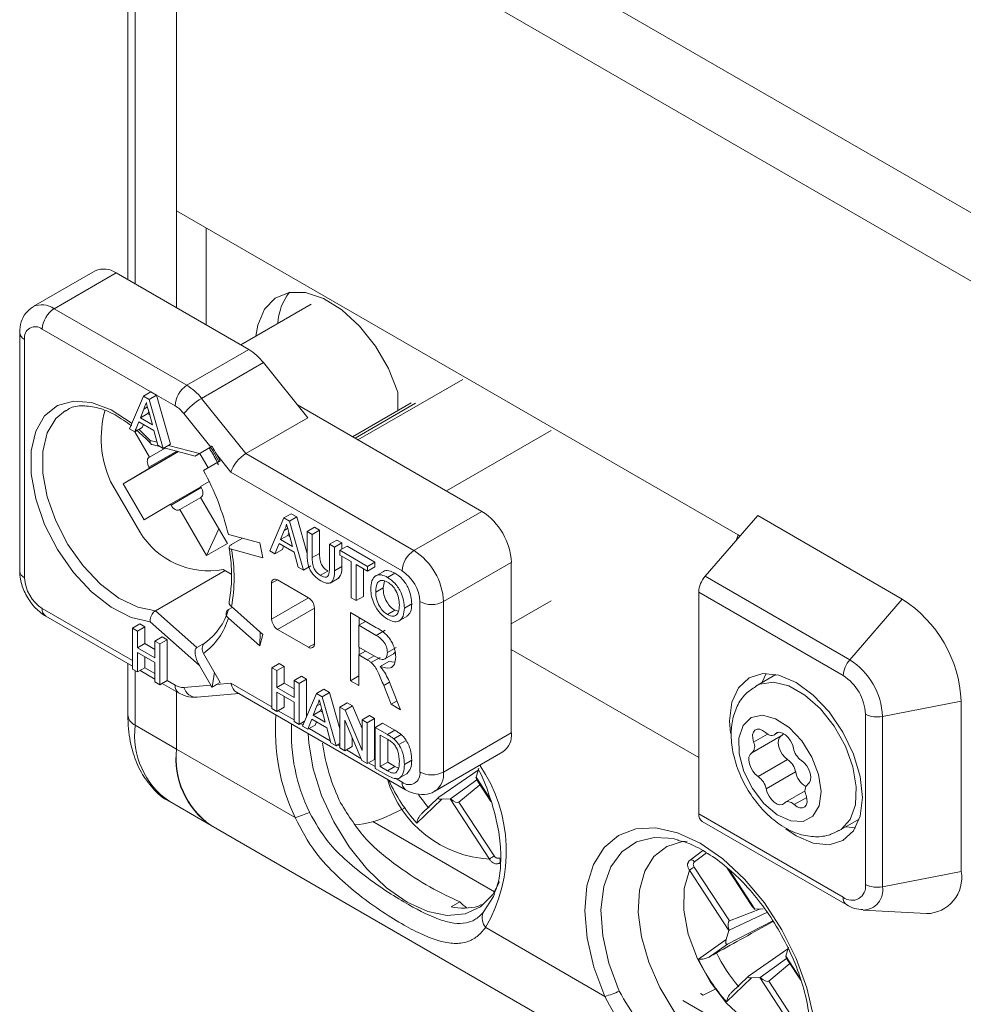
# Model space of a CAD drawing. Header units: millimetres. Extents: x 0 to 420, y 0 to 297.
# Tile 15 of 20: x 295 to 318, y 52 to 76. Entities that reach past the tile are written whole.
import ezdxf

# ---------------------------------------------------------------- set-up
doc = ezdxf.new("R2010")
doc.units = ezdxf.units.MM

msp = doc.modelspace()

# ---------------------------------------------------------------- linework, layer by layer
at = {"color": 7, "linetype": 'Continuous', "lineweight": 15}
for p, q in [((299.376, 81.774), (331.903, 62.997)), ((297.503, 81.366), (297.503, 69.587)), ((298.669, 80.549), (331.196, 61.772)), ((298.669, 71.241), (298.669, 80.549)), ((298.669, 80.549), (298.669, 68.914)), ((312.127, 63.471), (298.669, 71.241)), ((299.376, 68.506), (299.376, 70.832)), ((296.719, 69.8), (295.234, 68.943)), ((297.219, 69.751), (295.734, 68.894)), ((297.219, 69.751), (300.401, 67.914)), ((301.894, 69), (300.207, 68.026)), ((295.734, 68.894), (298.916, 67.057)), ((294.91, 68.322), (294.91, 62.606)), ((298.056, 66.9), (295.451, 68.404)), ((295.027, 68.159), (295.027, 62.443)), ((298.916, 67.057), (300.401, 67.914)), ((300.755, 67.6), (299.27, 66.743)), ((300.755, 67.6), (301.815, 66.281)), ((305.528, 67.199), (303.018, 65.75)), ((297.879, 66.798), (297.542, 66.013)), ((297.879, 66.798), (298.056, 66.9)), ((298.014, 66.72), (297.879, 66.798)), ((298.014, 66.72), (298.191, 66.822)), ((298.191, 66.822), (298.056, 66.9)), ((298.528, 65.648), (298.191, 66.822)), ((298.633, 66.567), (298.191, 66.822)), ((303.977, 66.453), (303.977, 66.89)), ((298.351, 65.546), (298.014, 66.72)), ((299.27, 66.743), (300.33, 65.424)), ((305.987, 64.036), (301.571, 66.586)), ((304.296, 66.637), (302.888, 65.825)), ((297.802, 66.277), (297.884, 66.487)), ((297.802, 66.277), (297.979, 66.38)), ((297.979, 66.38), (298.002, 66.439)), ((298.026, 66.352), (297.979, 66.38)), ((298.005, 66.432), (298.091, 66.11)), ((299.49, 65.577), (298.846, 66.379)), ((297.577, 66.094), (297.576, 66.096)), ((297.669, 65.939), (297.766, 66.185)), ((297.766, 66.185), (298.127, 65.976)), ((298.091, 66.11), (297.802, 66.277)), ((297.846, 66.042), (297.877, 66.121)), ((301.815, 66.281), (300.33, 65.424)), ((297.542, 66.013), (297.669, 65.939)), ((298.02, 65.332), (297.666, 65.941)), ((297.669, 65.939), (297.846, 66.042)), ((298.127, 65.976), (298.224, 65.619)), ((307.649, 65.975), (305.139, 64.526)), ((298.086, 65.635), (298.292, 65.58)), ((298.224, 65.619), (298.351, 65.546)), ((298.351, 65.546), (298.528, 65.648)), ((297.387, 64.697), (298.713, 65.467)), ((298.02, 65.332), (298.4, 65.551)), ((298.022, 65.071), (298.709, 65.468)), ((298.372, 65.558), (299.113, 65.36)), ((299.52, 65.595), (299.158, 65.386)), ((299.217, 65.42), (299.49, 65.577)), ((299.226, 65.425), (299.427, 65.079)), ((299.63, 65.403), (299.719, 65.248)), ((299.972, 64.978), (299.63, 65.403)), ((300.33, 65.424), (304.361, 63.097)), ((298.008, 65.325), (298.02, 65.332)), ((299.317, 65.016), (299.719, 65.248)), ((298.022, 65.071), (297.387, 64.697)), ((298.022, 65.071), (298.009, 65.093)), ((304.078, 62.607), (299.972, 64.978)), ((297.088, 64.753), (297.792, 63.543)), ((297.387, 64.697), (297.89, 63.833)), ((299.451, 64.753), (299.245, 64.632)), ((298.524, 64.207), (299.249, 64.625)), ((299.245, 64.632), (299.258, 64.611)), ((298.524, 64.207), (297.89, 63.833)), ((298.537, 64.185), (298.524, 64.207)), ((299.249, 64.367), (298.749, 64.078)), ((299.259, 64.379), (299.247, 64.372)), ((299.887, 63.269), (299.247, 64.372)), ((298.749, 64.078), (298.737, 64.071)), ((299.39, 62.976), (298.749, 64.078)), ((301.239, 63.878), (301.416, 63.98)), ((301.416, 63.98), (301.551, 63.903)), ((304.361, 63.097), (305.987, 64.036)), ((300.902, 63.093), (301.239, 63.878)), ((301.239, 63.878), (301.374, 63.801)), ((301.374, 63.801), (301.551, 63.903)), ((301.374, 63.801), (301.711, 62.626)), ((301.551, 63.903), (301.802, 63.029)), ((311.341, 62.481), (312.599, 63.934)), ((316.064, 61.934), (312.599, 63.934)), ((299.685, 63.618), (299.39, 62.976)), ((299.911, 63.483), (300.666, 63.281)), ((301.249, 63.579), (301.162, 63.358)), ((301.249, 63.579), (301.333, 63.628)), ((301.363, 63.52), (301.339, 63.46)), ((301.452, 63.191), (301.369, 63.496)), ((301.802, 63.554), (301.979, 63.656)), ((301.802, 62.99), (301.802, 63.554)), ((301.802, 63.554), (301.921, 63.485)), ((301.921, 63.485), (302.098, 63.587)), ((301.921, 63.485), (301.921, 62.927)), ((301.979, 63.656), (302.098, 63.587)), ((302.098, 63.587), (302.098, 63.029)), ((299.887, 63.269), (299.39, 62.976)), ((300.248, 63.393), (299.989, 63.244)), ((300.666, 63.281), (300.739, 62.923)), ((301.126, 63.266), (301.029, 63.02)), ((301.488, 63.057), (301.126, 63.266)), ((301.162, 63.358), (301.339, 63.46)), ((301.162, 63.358), (301.452, 63.191)), ((301.339, 63.46), (301.386, 63.432)), ((302.335, 63.246), (302.512, 63.348)), ((302.335, 63.246), (302.455, 63.177)), ((302.335, 62.689), (302.335, 63.246)), ((302.455, 63.177), (302.631, 63.279)), ((302.512, 63.348), (302.631, 63.279)), ((302.631, 63.279), (302.631, 63.128)), ((312.127, 63.471), (312.08, 63.335)), ((312.175, 63.444), (312.127, 63.471)), ((299.984, 63.126), (300.739, 62.923)), ((301.029, 63.02), (300.902, 63.093)), ((301.029, 63.02), (301.206, 63.122)), ((301.237, 63.201), (301.206, 63.122)), ((301.584, 62.699), (301.488, 63.057)), ((301.921, 62.927), (302.098, 63.029)), ((302.455, 63.177), (302.455, 62.613)), ((302.585, 63.102), (302.762, 63.204)), ((302.585, 62.988), (302.585, 63.102)), ((302.585, 63.102), (303.249, 62.718)), ((302.762, 63.204), (303.425, 62.821)), ((302.857, 62.831), (302.585, 62.988)), ((302.631, 62.962), (302.631, 62.715)), ((302.857, 61.965), (302.857, 62.831)), ((303.249, 62.718), (303.425, 62.821)), ((303.425, 62.821), (303.425, 62.707)), ((306.694, 62.811), (305.068, 61.872)), ((306.694, 58.728), (306.694, 62.811)), ((299.832, 62.616), (298.165, 61.653)), ((299.789, 62.64), (299.978, 62.532)), ((301.711, 62.626), (301.584, 62.699)), ((301.711, 62.626), (301.888, 62.728)), ((302.121, 62.503), (302.298, 62.605)), ((302.455, 62.613), (302.631, 62.715)), ((303.249, 62.605), (302.977, 62.762)), ((302.977, 62.762), (302.977, 61.896)), ((303.153, 62.66), (303.153, 61.998)), ((303.249, 62.718), (303.249, 62.605)), ((303.249, 62.605), (303.425, 62.707)), ((303.643, 62.604), (303.422, 62.477)), ((303.728, 62.454), (303.905, 62.556)), ((300.949, 61.453), (300.949, 62.311)), ((301.091, 62.392), (301.833, 61.964)), ((302.35, 62.318), (302.571, 62.445)), ((303.653, 62.363), (303.621, 62.203)), ((311.341, 62.481), (314.806, 60.481)), ((303.444, 62.101), (303.621, 62.203)), ((314.649, 60.099), (311.185, 62.099)), ((311.185, 56.787), (311.185, 62.099)), ((302.977, 61.896), (302.857, 61.965)), ((302.977, 61.896), (303.153, 61.998)), ((304.502, 57.789), (304.502, 61.872)), ((305.068, 61.872), (305.068, 57.789)), ((307.649, 61.892), (306.694, 61.341)), ((316.064, 61.934), (314.806, 60.481)), ((298.165, 61.653), (299.158, 60.773)), ((299.916, 61.682), (300.005, 61.734)), ((299.984, 61.752), (300.739, 61.083)), ((301.975, 61.719), (301.975, 60.861)), ((302.836, 61.609), (303.45, 61.255)), ((302.836, 59.976), (302.836, 61.609)), ((303.727, 61.563), (303.904, 61.665)), ((303.904, 61.665), (303.987, 61.64)), ((304.13, 61.718), (304.307, 61.82)), ((295.534, 61.525), (297.615, 60.324)), ((299.217, 60.345), (298.036, 61.392)), ((299.911, 61.479), (300.666, 60.81)), ((303.199, 61.4), (303.035, 61.306)), ((303.048, 61.313), (303.048, 61.487)), ((303.989, 61.401), (304.21, 61.529)), ((297.615, 61.235), (297.792, 61.337)), ((297.615, 61.235), (297.615, 60.255)), ((297.734, 61.166), (297.615, 61.235)), ((297.734, 61.166), (297.911, 61.268)), ((297.734, 60.764), (297.734, 61.166)), ((297.911, 61.268), (297.792, 61.337)), ((297.911, 60.866), (297.911, 61.268)), ((300.666, 60.81), (300.674, 61.141)), ((301.833, 60.78), (301.091, 61.208)), ((303.035, 61.306), (303.035, 60.782)), ((303.457, 61.062), (303.035, 61.306)), ((303.669, 61.185), (303.457, 61.062)), ((298.148, 60.927), (298.325, 61.029)), ((298.267, 60.858), (298.148, 60.927)), ((298.148, 60.927), (298.148, 60.525)), ((298.267, 60.858), (298.444, 60.96)), ((298.444, 60.96), (298.325, 61.029)), ((298.444, 59.98), (298.444, 60.96)), ((299.358, 60.888), (299.158, 60.773)), ((300.666, 60.81), (300.739, 61.083)), ((297.734, 60.764), (297.911, 60.866)), ((298.148, 60.525), (297.734, 60.764)), ((297.734, 60.651), (298.148, 60.412)), ((297.734, 60.186), (297.734, 60.651)), ((298.148, 60.729), (297.911, 60.866)), ((298.267, 59.878), (298.267, 60.858)), ((303.035, 60.782), (303.414, 60.564)), ((303.199, 60.688), (303.035, 60.594)), ((303.048, 60.601), (303.048, 60.775)), ((303.937, 60.774), (303.724, 60.651)), ((303.871, 60.625), (303.907, 60.663)), ((306.694, 60.728), (311.185, 58.136)), ((297.911, 60.288), (297.911, 60.549)), ((299.317, 60.633), (299.719, 59.936)), ((303.24, 60.476), (303.035, 60.594)), ((303.035, 60.594), (303.035, 59.861)), ((303.55, 60.534), (303.338, 60.412)), ((303.761, 60.441), (303.549, 60.319)), ((303.634, 60.484), (303.9, 60.637)), ((303.9, 60.421), (303.761, 60.441)), ((297.503, 60.388), (297.503, 59.156)), ((297.615, 60.255), (297.734, 60.186)), ((297.734, 60.186), (297.911, 60.288)), ((297.794, 60.22), (298.148, 60.016)), ((298.148, 60.412), (298.148, 59.947)), ((299.217, 60.345), (299.49, 59.872)), ((299.52, 59.825), (299.578, 60.181)), ((300.953, 60.287), (301.13, 60.39)), ((300.953, 59.308), (300.953, 60.287)), ((300.953, 60.287), (301.073, 60.218)), ((301.073, 60.218), (301.25, 60.32)), ((301.073, 60.218), (301.073, 59.816)), ((301.13, 60.39), (301.25, 60.32)), ((301.25, 60.32), (301.25, 59.918)), ((298.148, 59.947), (298.267, 59.878)), ((298.267, 59.878), (298.444, 59.98)), ((298.444, 59.98), (298.633, 59.871)), ((301.486, 59.98), (301.663, 60.082)), ((301.486, 59.578), (301.486, 59.98)), ((301.486, 59.98), (301.606, 59.911)), ((301.606, 59.911), (301.783, 60.013)), ((301.663, 60.082), (301.783, 60.013)), ((301.783, 60.013), (301.783, 59.111)), ((303.035, 60.091), (302.836, 59.976)), ((303.035, 59.861), (302.836, 59.976)), ((313.034, 60.126), (312.553, 59.848)), ((312.804, 60.15), (312.71, 59.939)), ((298.327, 59.913), (298.716, 59.688)), ((298.669, 58.339), (298.669, 59.715)), ((298.846, 59.814), (299.49, 59.872)), ((299.63, 59.884), (299.719, 59.936)), ((299.63, 59.884), (299.972, 59.915)), ((301.073, 59.816), (301.25, 59.918)), ((301.073, 59.816), (301.486, 59.578)), ((301.25, 59.918), (301.486, 59.782)), ((301.606, 59.911), (301.606, 58.931)), ((302.023, 59.67), (302.199, 59.772)), ((302.199, 59.772), (302.334, 59.694)), ((303.811, 59.413), (303.635, 59.86)), ((303.808, 59.866), (304.04, 59.281)), ((299.164, 59.579), (300.164, 59.669)), ((300.108, 59.701), (304.161, 57.361)), ((301.486, 59.465), (301.073, 59.703)), ((301.073, 59.703), (301.073, 59.239)), ((301.25, 59.601), (301.25, 59.341)), ((301.686, 58.885), (302.023, 59.67)), ((302.023, 59.67), (302.158, 59.592)), ((302.158, 59.592), (302.334, 59.694)), ((302.158, 59.592), (302.494, 58.418)), ((302.334, 59.694), (302.585, 58.82)), ((303.954, 59.496), (303.811, 59.413)), ((317.478, 59.484), (315.591, 59.121)), ((317.478, 59.484), (317.478, 55.401)), ((301.073, 59.239), (300.953, 59.308)), ((301.073, 59.239), (301.25, 59.341)), ((301.486, 59), (301.486, 59.465)), ((302.032, 59.371), (301.945, 59.15)), ((301.945, 59.15), (302.122, 59.252)), ((302.032, 59.371), (302.117, 59.419)), ((302.146, 59.312), (302.122, 59.252)), ((302.122, 59.252), (302.17, 59.224)), ((302.235, 58.982), (302.152, 59.287)), ((302.585, 59.345), (302.762, 59.448)), ((302.585, 58.366), (302.585, 59.345)), ((302.585, 59.345), (302.712, 59.272)), ((302.712, 59.272), (302.888, 59.375)), ((302.712, 59.272), (303.118, 58.307)), ((302.762, 59.448), (302.888, 59.375)), ((302.888, 59.375), (303.118, 58.829)), ((304.04, 59.281), (303.811, 59.413)), ((301.606, 58.931), (301.486, 59)), ((301.606, 58.931), (301.738, 59.007)), ((301.909, 59.057), (301.813, 58.812)), ((302.271, 58.848), (301.909, 59.057)), ((301.945, 59.15), (302.235, 58.982)), ((303.111, 58.062), (302.705, 59.028)), ((302.705, 59.028), (302.705, 58.297)), ((303.118, 59.038), (303.295, 59.14)), ((303.118, 58.307), (303.118, 59.038)), ((303.118, 59.038), (303.238, 58.969)), ((303.238, 58.969), (303.415, 59.071)), ((303.295, 59.14), (303.415, 59.071)), ((303.415, 59.071), (303.415, 58.091)), ((315.182, 55.094), (315.182, 59.177)), ((315.591, 59.121), (315.591, 55.038)), ((297.679, 58.911), (298.669, 58.339)), ((301.813, 58.812), (301.686, 58.885)), ((301.813, 58.812), (301.989, 58.914)), ((302.021, 58.993), (301.989, 58.914)), ((302.367, 58.491), (302.271, 58.848)), ((303.238, 58.969), (303.238, 57.989)), ((303.434, 58.856), (303.61, 58.958)), ((303.434, 57.876), (303.434, 58.856)), ((303.434, 58.856), (303.724, 58.688)), ((303.61, 58.958), (303.901, 58.79)), ((303.724, 58.688), (303.901, 58.79)), ((302.882, 58.608), (302.882, 58.399)), ((303.725, 58.574), (303.553, 58.673)), ((303.553, 58.673), (303.553, 57.92)), ((303.73, 58.571), (303.73, 58.022)), ((303.874, 58.587), (304.05, 58.689)), ((303.997, 58.446), (304.174, 58.548)), ((305.068, 57.789), (306.694, 58.728)), ((313.165, 58.656), (312.458, 58.247)), ((312.993, 58.678), (313.102, 58.74)), ((298.669, 58.339), (301.511, 56.698)), ((302.494, 58.418), (302.367, 58.491)), ((302.494, 58.418), (302.585, 58.47)), ((302.705, 58.297), (302.585, 58.366)), ((302.705, 58.297), (302.882, 58.399)), ((303.238, 57.989), (303.111, 58.062)), ((303.238, 57.989), (303.415, 58.091)), ((304.13, 57.969), (304.307, 58.071)), ((304.861, 57.332), (306.487, 58.271)), ((313.317, 58.087), (312.61, 57.679)), ((303.738, 57.7), (303.434, 57.876)), ((303.553, 57.92), (303.73, 58.022)), ((303.553, 57.92), (303.728, 57.819)), ((303.728, 57.819), (303.905, 57.921)), ((303.73, 58.022), (303.905, 57.921)), ((303.905, 57.921), (303.989, 57.883)), ((305.901, 57.833), (304.956, 57.182)), ((305.913, 57.874), (305.848, 57.662)), ((303.99, 57.632), (304.211, 57.76)), ((305.868, 57.605), (305.234, 57.147)), ((313.509, 57.791), (312.802, 57.383)), ((305.943, 57.484), (305.439, 57.065)), ((305.894, 57.559), (306.206, 57.082)), ((305.026, 57.139), (304.427, 56.565)), ((304.947, 57.175), (304.538, 56.783)), ((305.225, 57.146), (305.026, 57.139)), ((306.172, 55.701), (305.225, 57.146)), ((313.736, 57.337), (313.265, 57.065)), ((298.507, 57.079), (299.497, 56.508)), ((303.8, 56.764), (304.15, 56.934)), ((305.439, 57.065), (306.283, 55.776)), ((311.185, 56.787), (314.649, 54.787)), ((314.553, 56.384), (315.033, 56.661)), ((299.497, 56.508), (332.024, 37.731)), ((311.267, 56.604), (314.732, 54.604)), ((314.71, 56.475), (314.94, 56.45)), ((311.284, 55.908), (310.984, 55.679)), ((306.376, 55.594), (306.406, 55.603)), ((306.401, 55.6), (306.376, 55.594)), ((311.075, 55.509), (311.92, 54.22)), ((311.868, 55.487), (312.462, 54.58)), ((311.911, 53.988), (310.963, 55.433)), ((317.478, 55.401), (315.591, 55.038)), ((305.25, 54.557), (305.459, 54.678)), ((305.909, 54.571), (305.979, 54.612)), ((312.819, 54.424), (311.914, 53.997)), ((311.92, 54.22), (312.664, 54.508)), ((312.534, 54.504), (312.733, 54.511)), ((315.129, 54.479), (316.645, 54.394)), ((306.079, 54.061), (308.936, 52.412)), ((312.961, 54.222), (311.876, 53.666)), ((311.846, 53.776), (311.911, 53.988)), ((311.18, 53.304), (311.846, 53.776)), ((311.876, 53.666), (311.432, 53.352)), ((313.338, 53.588), (313.273, 53.376)), ((313.325, 53.547), (312.38, 52.896)), ((313.293, 53.319), (312.659, 52.861)), ((313.368, 53.198), (312.863, 52.779)), ((313.319, 53.272), (313.631, 52.796)), ((312.371, 52.889), (311.962, 52.497)), ((312.45, 52.853), (311.852, 52.279)), ((312.649, 52.86), (312.45, 52.853)), ((313.596, 51.414), (312.649, 52.86)), ((312.863, 52.779), (313.708, 51.49)), ((311.291, 52.44), (311.225, 52.478)), ((311.611, 52.597), (311.291, 52.44))]:
    msp.add_line(p, q, dxfattribs=at)
at = {"color": 8, "linetype": 'Continuous', "lineweight": 15}
for p, q in [((297.679, 81.121), (297.679, 69.485)), ((304.396, 66.628), (302.947, 65.791)), ((297.884, 66.487), (297.971, 66.538)), ((297.77, 65.998), (298.036, 65.736)), ((298.036, 65.736), (298.205, 65.691)), ((298.476, 65.618), (299.217, 65.42)), ((298.008, 65.325), (298.4, 65.551)), ((298.675, 65.477), (298.009, 65.093)), ((298.537, 64.185), (299.262, 64.604)), ((301.091, 62.392), (300.949, 62.311)), ((300.949, 61.453), (301.833, 61.964)), ((295.451, 61.708), (297.615, 60.459)), ((301.975, 61.719), (301.091, 61.208)), ((301.833, 60.78), (301.975, 60.861)), ((303.403, 60.57), (303.24, 60.476)), ((297.679, 60.218), (297.679, 58.911)), ((297.911, 60.288), (298.148, 60.151)), ((303.776, 59.941), (303.635, 59.86)), ((299.972, 59.915), (300.953, 59.348)), ((301.108, 59.259), (301.486, 59.041)), ((301.641, 58.951), (301.7, 58.918)), ((301.848, 58.832), (302.354, 58.54)), ((312.833, 58.699), (312.501, 58.507)), ((313.087, 58.738), (313.02, 58.699)), ((302.53, 58.438), (302.585, 58.406)), ((302.74, 58.317), (303.089, 58.116)), ((303.273, 58.009), (303.434, 57.917)), ((303.756, 57.591), (303.759, 57.593)), ((303.916, 57.638), (304.078, 57.544)), ((305.848, 57.662), (306.189, 57.143)), ((313.773, 57.18), (313.473, 57.007)), ((303.377, 56.601), (306.29, 54.919)), ((311.368, 55.853), (311.085, 55.636)), ((311.922, 55.439), (312.534, 54.504)), ((313.273, 53.376), (313.613, 52.857)), ((310.802, 52.314), (313.723, 50.628))]:
    msp.add_line(p, q, dxfattribs=at)
at = {"color": 7, "linetype": 'Continuous', "lineweight": 15, "flags": 128}
for points in [[(300.57, 68.236), (300.615, 68.499), (300.775, 68.881), (301.031, 69.148), (301.367, 69.284), (301.762, 69.28), (302.194, 69.137), (302.634, 68.863), (303.057, 68.475), (303.437, 67.997), (303.75, 67.457), (303.977, 66.89)], [(298.009, 65.093), (297.991, 65.128), (297.978, 65.164), (297.97, 65.199), (297.967, 65.232), (297.97, 65.263), (297.977, 65.289), (297.99, 65.31), (298.008, 65.325)], [(299.258, 64.611), (299.276, 64.576), (299.289, 64.54), (299.297, 64.505), (299.3, 64.471), (299.297, 64.441), (299.289, 64.415), (299.276, 64.394), (299.259, 64.379)], [(298.737, 64.071), (298.715, 64.063), (298.691, 64.062), (298.665, 64.068), (298.637, 64.08), (298.609, 64.099), (298.583, 64.124), (298.558, 64.153), (298.537, 64.185)], [(313.518, 59.933), (313.106, 60.108), (312.723, 60.146), (312.393, 60.045), (312.14, 59.81), (311.981, 59.459), (311.927, 59.014), (311.946, 58.721)], [(313.27, 56.424), (313.518, 56.259), (313.93, 56.084), (314.314, 56.046), (314.643, 56.147), (314.896, 56.382), (315.055, 56.733), (315.109, 57.178), (315.055, 57.684), (314.896, 58.219), (314.643, 58.746), (314.314, 59.228), (313.93, 59.633), (313.518, 59.933), (313.518, 59.933)], [(314.059, 57.728), (314.119, 57.323), (314.072, 56.978), (313.923, 56.73), (313.687, 56.605), (313.392, 56.618), (313.068, 56.766), (312.75, 57.034), (312.474, 57.393), (312.268, 57.804), (312.156, 58.222), (312.15, 58.602), (312.249, 58.903), (312.444, 59.092), (312.713, 59.149), (313.027, 59.067), (313.352, 58.856), (313.654, 58.538), (313.898, 58.148), (314.059, 57.728)], [(312.785, 58.736), (312.716, 58.786), (312.647, 58.814), (312.584, 58.816), (312.532, 58.792), (312.496, 58.745), (312.478, 58.677), (312.479, 58.596), (312.501, 58.507)], [(301.828, 58.708), (301.84, 58.482), (301.943, 57.863), (302.145, 57.224), (302.436, 56.594), (302.804, 55.998), (303.233, 55.465), (303.704, 55.016), (304.196, 54.672), (304.689, 54.448), (305.16, 54.352), (305.589, 54.391), (305.957, 54.561), (306.248, 54.856), (306.409, 55.154)], [(313.02, 58.699), (312.999, 58.681), (312.974, 58.669), (312.947, 58.664), (312.916, 58.665), (312.884, 58.673), (312.851, 58.688), (312.818, 58.709), (312.785, 58.736)], [(313.456, 58.36), (313.43, 58.449), (313.386, 58.537), (313.329, 58.616), (313.263, 58.679), (313.193, 58.722), (313.126, 58.74), (313.066, 58.732), (313.02, 58.699)], [(313.165, 58.656), (313.122, 58.617), (313.097, 58.556), (313.092, 58.479), (313.106, 58.392), (313.139, 58.303), (313.188, 58.217), (313.249, 58.143), (313.317, 58.087)], [(312.458, 58.247), (312.415, 58.208), (312.39, 58.148), (312.384, 58.071), (312.399, 57.984), (312.432, 57.894), (312.481, 57.809), (312.542, 57.735), (312.61, 57.679)], [(313.8, 57.496), (313.843, 57.535), (313.868, 57.595), (313.874, 57.672), (313.859, 57.759), (313.826, 57.849), (313.777, 57.934), (313.716, 58.008), (313.648, 58.064)], [(312.802, 57.383), (312.829, 57.294), (312.872, 57.206), (312.929, 57.127), (312.996, 57.064), (313.065, 57.021), (313.133, 57.003), (313.192, 57.011), (313.239, 57.044)], [(313.473, 57.007), (313.542, 56.957), (313.611, 56.929), (313.674, 56.927), (313.726, 56.951), (313.762, 56.998), (313.781, 57.066), (313.779, 57.147), (313.757, 57.236)], [(313.239, 57.044), (313.259, 57.062), (313.284, 57.074), (313.312, 57.079), (313.342, 57.078), (313.374, 57.07), (313.407, 57.055), (313.441, 57.034), (313.473, 57.007)], [(308.936, 52.412), (308.675, 53.114), (308.513, 53.807), (308.456, 54.465), (308.506, 55.061), (308.662, 55.574), (308.916, 55.982), (309.26, 56.271), (309.679, 56.429), (310.158, 56.449), (310.679, 56.332), (311.22, 56.081), (311.761, 55.707), (312.282, 55.224), (312.761, 54.65), (313.18, 54.008), (313.524, 53.322), (313.778, 52.62), (313.933, 51.929), (313.983, 51.274), (313.926, 50.682), (313.765, 50.176), (313.504, 49.775)], [(310.702, 56.159), (310.593, 56.185), (310.463, 56.207)], [(311.927, 50.767), (311.456, 51.098), (311.007, 51.532), (310.6, 52.049), (310.256, 52.624), (309.99, 53.231), (309.815, 53.84), (309.738, 54.425), (309.764, 54.957), (309.891, 55.411), (310.113, 55.766), (310.42, 56.006), (310.797, 56.12), (310.905, 56.128)], [(306.407, 55.728), (306.417, 55.707), (306.424, 55.686), (306.428, 55.665), (306.428, 55.645), (306.426, 55.628), (306.42, 55.614), (306.412, 55.605), (306.401, 55.6)], [(310.963, 55.433), (310.838, 54.999), (310.829, 54.477), (310.936, 53.903), (311.153, 53.314), (311.466, 52.75), (311.853, 52.247), (312.288, 51.839), (312.744, 51.554), (313.19, 51.409), (313.596, 51.414)]]:
    msp.add_lwpolyline(points, dxfattribs=at)
at = {"color": 8, "linetype": 'Continuous', "lineweight": 15, "flags": 128}
for points in [[(298.036, 61.392), (297.579, 61.496), (297.104, 61.738), (296.634, 62.104), (296.196, 62.574), (295.813, 63.123), (295.507, 63.721), (295.293, 64.337), (295.183, 64.936), (295.183, 65.486), (295.293, 65.958), (295.507, 66.327), (295.813, 66.571), (296.196, 66.678), (296.634, 66.643), (297.104, 66.466), (297.579, 66.158), (297.598, 66.144)], [(296.011, 66.455), (295.774, 66.259), (295.57, 65.915), (295.465, 65.471), (295.465, 64.952), (295.57, 64.387), (295.774, 63.806), (296.066, 63.243), (296.43, 62.729), (296.846, 62.291), (297.29, 61.955), (297.738, 61.738), (298.165, 61.653)], [(299.485, 65.575), (299.536, 65.493), (299.685, 65.228)], [(312.551, 59.847), (312.65, 59.894), (312.977, 59.94), (313.347, 59.851), (313.732, 59.633), (314.104, 59.302), (314.435, 58.884), (314.701, 58.409), (314.881, 57.911)], [(314.881, 57.911), (314.963, 57.43), (314.941, 56.999), (314.815, 56.651), (314.596, 56.411), (314.547, 56.381)], [(310.463, 56.207), (310.118, 56.219), (309.695, 56.115), (309.343, 55.877), (309.077, 55.516), (308.908, 55.046), (308.843, 54.489), (308.886, 53.866), (309.033, 53.206), (309.28, 52.536)], [(310.983, 55.68), (310.991, 55.684), (311.004, 55.686), (311.019, 55.684), (311.036, 55.677), (311.053, 55.667), (311.069, 55.652), (311.085, 55.636)], [(306.018, 54.419), (306.265, 54.804), (306.292, 54.868)]]:
    msp.add_lwpolyline(points, dxfattribs=at)
at = {"color": 7, "linetype": 'Continuous', "lineweight": 15}
for centre, radius, start, end in [((296.926, 69.342), 0.503, 54.3824, 114.3071), ((302.437, 68.468), 1.34, 142.3682, 176.8669), ((296.066, 68.376), 0.615, 122.6055, 177.3945), ((295.286, 68.201), 0.262, 50.7967, 189.214), ((299.729, 66.799), 1.302, 37.9787, 58.8941), ((299.248, 66.539), 0.615, 122.6055, 177.3945), ((298.244, 65.942), 1.302, 37.9787, 58.8941), ((298.23, 65.898), 0.781, 37.9787, 58.8941), ((300.035, 65.423), 1.526, 120.1044, 141.2295), ((299.374, 65.79), 2.51, 164.4593, 204.4015), ((293.684, 61.949), 6.414, 13.8442, 28.5672), ((305.159, 62.741), 1.537, 2.6055, 57.3945), ((299.449, 64.55), 1.94, 211.2715, 280.0958), ((296.297, 62.439), 3.751, 349.453, 10.547), ((304.692, 62.579), 0.615, 122.6055, 177.3945), ((303.533, 61.802), 1.537, 2.6055, 57.3945), ((303.581, 61.83), 0.922, 2.6055, 57.3945), ((295.948, 62.485), 0.922, 182.6055, 237.3945), ((301.035, 62.325), 0.0873, 50.7967, 189.214), ((311.803, 62.069), 0.619, 138.2751, 177.251), ((301.667, 61.705), 0.307, 2.6055, 57.3945), ((304.785, 62.418), 0.615, 242.6097, 297.3903), ((314.407, 59.344), 3.074, 2.6055, 57.3945), ((298.43, 62.134), 1.553, 306.6978, 343.1009), ((298.345, 61.948), 1.635, 306.471, 343.3277), ((301.256, 61.467), 0.307, 182.6055, 237.3945), ((301.888, 60.847), 0.0873, 230.7967, 9.214), ((315.268, 60.069), 0.619, 138.2751, 177.251), ((313.886, 59.044), 1.706, 2.6055, 57.3945), ((314.026, 59.124), 1.157, 2.6055, 57.3945), ((298.83, 60.182), 0.368, 237.6507, 272.3578), ((315.465, 59.727), 0.619, 242.7526, 281.7236), ((306.219, 58.668), 0.48, 304.0564, 7.2558), ((313.109, 58.755), 0.114, 299.5372, 337.5096), ((300.572, 58.097), 1.918, 172.7442, 235.9436), ((300.629, 58.123), 1.972, 173.7012, 234.9867), ((306.976, 59.162), 4.857, 188.0643, 205.7908), ((312.316, 58.404), 0.212, 312.223, 29.0088), ((313.924, 58.453), 0.477, 191.2696, 234.65), ((313.041, 57.698), 0.477, 11.2696, 54.65), ((307.559, 59.35), 4.191, 204.8217, 221.6382), ((304.244, 57.748), 0.262, 230.7967, 9.214), ((304.785, 58.335), 0.615, 242.6097, 297.3903), ((312.334, 57.29), 0.477, 11.2696, 54.65), ((314.024, 57.887), 0.523, 190.4715, 238.5764), ((313.943, 57.339), 0.212, 132.223, 209.0088), ((301.064, 58.477), 1.834, 284.1064, 295.5482), ((311.384, 56.767), 0.2, 174.2401, 234.4477), ((306.784, 54.918), 0.994, 120.2425, 128.0221), ((311.575, 54.65), 0.994, 120.2425, 128.0221), ((316.628, 55.256), 0.862, 271.163, 9.7202), ((314.857, 55.042), 0.329, 230.7967, 9.214), ((315.465, 55.645), 0.619, 242.7526, 281.7236), ((305.549, 55.972), 1.446, 258.0684, 284.3939), ((306.367, 54.294), 0.37, 160.324, 219.0401), ((314.745, 54.925), 3.46, 205.139, 221.3209), ((314.984, 55.064), 4.191, 204.8217, 221.6382), ((308.489, 54.191), 1.834, 284.1064, 295.5482)]:
    msp.add_arc(centre, radius, start, end, dxfattribs=at)
at = {"color": 8, "linetype": 'Continuous', "lineweight": 15}
for centre, radius, start, end in [((295.441, 68.485), 0.503, 54.385, 114.2772), ((295.101, 68.335), 0.192, 184.0367, 247.2629), ((295.11, 62.626), 0.201, 185.6948, 245.6253), ((295.642, 61.684), 0.192, 172.7442, 235.9436), ((298.834, 59.851), 0.201, 174.3801, 234.2965), ((299.154, 59.899), 0.32, 195.3838, 271.7381), ((297.803, 59.186), 0.302, 185.6948, 245.6253), ((305.882, 58.784), 4.843, 175.6053, 205.5137), ((299.582, 58.668), 1.918, 172.7442, 235.9436), ((305.885, 58.741), 4.464, 177.4411, 205.4538), ((302.929, 55.896), 3.645, 329.7818, 34.3662), ((306.315, 58.408), 2.711, 197.0148, 266.9745), ((304.578, 57.735), 0.493, 304.9833, 6.3016), ((304.278, 57.525), 0.201, 174.3801, 234.2965), ((307.228, 59.14), 3.344, 214.3369, 221.4444), ((315.119, 54.958), 0.479, 271.163, 9.7202), ((314.849, 54.767), 0.2, 174.2427, 234.417)]:
    msp.add_arc(centre, radius, start, end, dxfattribs=at)
at = {"color": 7, "linetype": 'Continuous', "lineweight": 15}
for centre, major_axis, ratio, start_param, end_param in [((299.358, 65.501), (0.245, 0.141), 0.000066, 2.186238, 3.757034), ((299.772, 65.741), (0.351, 0.202), 0.000067, 2.375159, 2.50964), ((298.966, 66.744), (-1.017, 1.894), 0.031983, 2.205361, 2.339841), ((300.255, 65.141), (0.264, 0.308), 0.410799, 0.862075, 2.432871), ((299.358, 60.426), (-0.2, 0.346), 0.408237, 6.283162, 7.853959), ((299.772, 60.035), (-0.207, 0.359), 0.788654, 1.570698, 1.705179), ((298.966, 59.963), (1.014, 0.321), 0.315819, 5.187833, 5.322314), ((300.255, 60.078), (0.088, 0.4), 0.697911, 2.138832, 2.924312), ((305.913, 57.713), (0.0627, 0.0856), 0.313697, 2.406695, 2.538275), ((305.89, 57.748), (-0.075, 0.244), 0.286044, 1.877017, 2.363202), ((305.107, 57.19), (0.168, 0.031), 0.242845, 2.644358, 4.162794), ((305.289, 57.197), (0.0926, 0.0409), 0.317681, 3.811918, 3.943497), ((305.266, 57.231), (0.175, -0.163), 0.353158, 4.85447, 6.237745), ((303.8, 59.214), (1.709, 2.473), 0.62436, 3.598204, 3.977629), ((306.184, 57.021), (-1.768, 3.062), 0.577335, 2.061741, 2.131989), ((312.634, 54.5), (0.191, -0.154), 0.284364, 3.867775, 4.35396), ((312.611, 54.535), (0.102, 0.026), 0.17394, 3.687755, 3.819334), ((312.01, 53.984), (-0.091, 0.236), 0.342892, 0.001053, 1.384329), ((311.987, 54.019), (0.0728, 0.0706), 0.471017, 2.301882, 2.433461), ((311.928, 53.825), (0.08, 0.162), 0.323553, 2.033417, 3.551853), ((313.337, 53.427), (0.0627, 0.0856), 0.313697, 2.406695, 2.538275), ((313.315, 53.461), (-0.075, 0.244), 0.286044, 1.877017, 2.363202), ((312.531, 52.904), (0.168, 0.031), 0.242845, 2.644358, 4.162794), ((312.714, 52.91), (0.0926, 0.0409), 0.317681, 3.811918, 3.943497), ((312.691, 52.945), (0.175, -0.163), 0.353158, 4.85447, 6.237745)]:
    msp.add_ellipse(centre, major_axis=major_axis, ratio=ratio, start_param=start_param, end_param=end_param, dxfattribs=at)
for points, knots in [([(295.236, 68.94), (295.171, 68.893), (295.041, 68.798), (294.93, 68.573), (294.917, 68.408), (294.91, 68.322)], [0, 0, 0, 0, 0.328354, 0.651763, 1, 1, 1, 1]), ([(296.011, 66.44), (296.039, 66.461), (296.153, 66.544), (296.412, 66.58), (296.787, 66.533), (297.192, 66.371), (297.462, 66.179), (297.594, 66.084)], [0, 0, 0, 0, 0.0819913, 0.3234456, 0.5574719, 0.7822597, 1, 1, 1, 1]), ([(297.884, 66.487), (297.896, 66.517), (297.917, 66.57), (297.937, 66.623), (297.947, 66.646)], [0, 0, 0, 0, 0.560002, 1, 1, 1, 1]), ([(297.947, 66.646), (297.955, 66.606), (297.969, 66.536), (297.994, 66.463), (298.005, 66.432)], [0, 0, 0, 0, 0.559908, 1, 1, 1, 1]), ([(297.679, 66.009), (297.787, 65.917), (297.917, 65.808), (298.037, 65.673), (298.057, 65.651)], [0, 0, 0, 0, 0.836743, 1, 1, 1, 1]), ([(298.086, 65.636), (298.085, 65.636), (298.071, 65.636), (298.053, 65.655), (298.037, 65.688), (298.035, 65.72), (298.036, 65.735), (298.036, 65.736)], [0, 0, 0, 0, 0.024385, 0.355164, 0.704774, 0.98198, 1, 1, 1, 1]), ([(299.448, 65.554), (299.469, 65.525), (299.557, 65.401), (299.623, 65.261), (299.673, 65.152)], [0, 0, 0, 0, 0.228155, 1, 1, 1, 1]), ([(301.307, 63.726), (301.299, 63.696), (301.284, 63.642), (301.26, 63.598), (301.249, 63.579)], [0, 0, 0, 0, 0.5599078, 1, 1, 1, 1]), ([(301.369, 63.496), (301.358, 63.539), (301.337, 63.616), (301.316, 63.693), (301.307, 63.726)], [0, 0, 0, 0, 0.560002, 1, 1, 1, 1]), ([(299.927, 63.183), (299.943, 63.077), (299.988, 62.771), (300.001, 62.316), (299.951, 62.01), (299.929, 61.868)], [0, 0, 0, 0, 0.220029, 0.640138, 1, 1, 1, 1]), ([(299.989, 63.244), (299.975, 63.234), (299.946, 63.215), (299.927, 63.184), (299.93, 63.157), (299.951, 63.136), (299.975, 63.129), (299.984, 63.126)], [0, 0, 0, 0, 0.214334, 0.428664, 0.643131, 0.857878, 1, 1, 1, 1]), ([(302.098, 63.029), (302.099, 62.988), (302.099, 62.905), (302.13, 62.771), (302.213, 62.661), (302.269, 62.624), (302.298, 62.605)], [0, 0, 0, 0, 0.281723, 0.560127, 0.779499, 1, 1, 1, 1]), ([(302.13, 62.372), (302.076, 62.406), (301.969, 62.475), (301.842, 62.664), (301.806, 62.842), (301.803, 62.941), (301.802, 62.99)], [0, 0, 0, 0, 0.280714, 0.557891, 0.778399, 1, 1, 1, 1]), ([(301.921, 62.927), (301.922, 62.886), (301.923, 62.803), (301.954, 62.668), (302.036, 62.559), (302.092, 62.522), (302.121, 62.503)], [0, 0, 0, 0, 0.281723, 0.560127, 0.779499, 1, 1, 1, 1]), ([(294.91, 62.606), (294.914, 62.541), (294.924, 62.367), (295.026, 62.075), (295.22, 61.774), (295.406, 61.603), (295.516, 61.536), (295.534, 61.525)], [0, 0, 0, 0, 0.155986, 0.420159, 0.688359, 0.947699, 1, 1, 1, 1]), ([(302.121, 62.503), (302.146, 62.49), (302.195, 62.464), (302.268, 62.452), (302.334, 62.52), (302.335, 62.619), (302.335, 62.689)], [0, 0, 0, 0, 0.187574, 0.374198, 0.559695, 1, 1, 1, 1]), ([(302.455, 62.613), (302.454, 62.552), (302.452, 62.431), (302.381, 62.312), (302.256, 62.307), (302.172, 62.35), (302.13, 62.372)], [0, 0, 0, 0, 0.281617, 0.559127, 0.779001, 1, 1, 1, 1]), ([(302.631, 62.715), (302.632, 62.652), (302.633, 62.531), (302.574, 62.467), (302.545, 62.436)], [0, 0, 0, 0, 0.5237528, 1, 1, 1, 1]), ([(303.624, 62.588), (303.626, 62.591), (303.655, 62.628), (303.758, 62.624), (303.856, 62.579), (303.905, 62.556)], [0, 0, 0, 0, 0.046547, 0.522783, 1, 1, 1, 1]), ([(303.905, 62.556), (303.967, 62.512), (304.092, 62.423), (304.229, 62.205), (304.297, 61.996), (304.303, 61.879), (304.307, 61.82)], [0, 0, 0, 0, 0.279616, 0.558572, 0.779078, 1, 1, 1, 1]), ([(303.325, 62.172), (303.329, 62.243), (303.337, 62.385), (303.436, 62.505), (303.578, 62.527), (303.678, 62.479), (303.728, 62.454)], [0, 0, 0, 0, 0.2805803, 0.5596082, 0.7795777, 1, 1, 1, 1]), ([(303.729, 62.341), (303.681, 62.361), (303.586, 62.401), (303.455, 62.329), (303.448, 62.187), (303.444, 62.101)], [0, 0, 0, 0, 0.280157, 0.559673, 1, 1, 1, 1]), ([(303.728, 62.454), (303.79, 62.41), (303.915, 62.321), (304.052, 62.103), (304.12, 61.894), (304.127, 61.777), (304.13, 61.718)], [0, 0, 0, 0, 0.279616, 0.558572, 0.779078, 1, 1, 1, 1]), ([(304.01, 61.788), (304.007, 61.844), (304.001, 61.954), (303.938, 62.125), (303.838, 62.265), (303.765, 62.316), (303.729, 62.341)], [0, 0, 0, 0, 0.280785, 0.560094, 0.77995, 1, 1, 1, 1]), ([(303.727, 61.45), (303.666, 61.493), (303.544, 61.58), (303.408, 61.793), (303.337, 61.998), (303.329, 62.114), (303.325, 62.172)], [0, 0, 0, 0, 0.279586, 0.558772, 0.7793, 1, 1, 1, 1]), ([(303.444, 62.101), (303.447, 62.047), (303.453, 61.939), (303.522, 61.772), (303.62, 61.636), (303.691, 61.588), (303.727, 61.563)], [0, 0, 0, 0, 0.280642, 0.559885, 0.779855, 1, 1, 1, 1]), ([(303.621, 62.203), (303.624, 62.149), (303.63, 62.041), (303.698, 61.874), (303.797, 61.738), (303.868, 61.69), (303.904, 61.665)], [0, 0, 0, 0, 0.280642, 0.559885, 0.779855, 1, 1, 1, 1]), ([(299.984, 61.752), (299.971, 61.767), (299.943, 61.796), (299.926, 61.842), (299.931, 61.869), (299.934, 61.881)], [0, 0, 0, 0, 0.367283, 0.734572, 1, 1, 1, 1]), ([(298.165, 61.653), (298.15, 61.643), (298.12, 61.621), (298.081, 61.57), (298.052, 61.509), (298.037, 61.448), (298.035, 61.409), (298.036, 61.393), (298.036, 61.392)], [0, 0, 0, 0, 0.199086, 0.397985, 0.602097, 0.817827, 0.98888, 1, 1, 1, 1]), ([(299.916, 61.682), (299.902, 61.672), (299.873, 61.651), (299.854, 61.605), (299.857, 61.556), (299.878, 61.512), (299.902, 61.489), (299.911, 61.479)], [0, 0, 0, 0, 0.214334, 0.428664, 0.643131, 0.857878, 1, 1, 1, 1]), ([(303.727, 61.563), (303.773, 61.543), (303.866, 61.503), (303.963, 61.56), (304.005, 61.665), (304.008, 61.747), (304.01, 61.788)], [0, 0, 0, 0, 0.279092, 0.55817, 0.77881, 1, 1, 1, 1]), ([(304.13, 61.718), (304.124, 61.65), (304.114, 61.512), (304.015, 61.395), (303.873, 61.382), (303.776, 61.427), (303.727, 61.45)], [0, 0, 0, 0, 0.2803566, 0.5595095, 0.7796389, 1, 1, 1, 1]), ([(304.307, 61.82), (304.302, 61.75), (304.295, 61.616), (304.219, 61.551), (304.184, 61.521)], [0, 0, 0, 0, 0.52798, 1, 1, 1, 1]), ([(303.45, 61.255), (303.515, 61.217), (303.644, 61.14), (303.819, 60.951), (303.908, 60.727), (303.919, 60.603), (303.924, 60.541)], [0, 0, 0, 0, 0.281687, 0.559297, 0.779414, 1, 1, 1, 1]), ([(299.317, 60.633), (299.307, 60.654), (299.288, 60.695), (299.282, 60.761), (299.295, 60.821), (299.323, 60.864), (299.348, 60.882), (299.358, 60.888)], [0, 0, 0, 0, 0.215042, 0.430087, 0.64502, 0.859687, 1, 1, 1, 1]), ([(303.724, 60.651), (303.72, 60.696), (303.711, 60.787), (303.613, 60.961), (303.516, 61.024), (303.457, 61.062)], [0, 0, 0, 0, 0.2804251, 0.5599893, 1, 1, 1, 1]), ([(303.414, 60.564), (303.455, 60.541), (303.537, 60.495), (303.65, 60.476), (303.714, 60.545), (303.721, 60.616), (303.724, 60.651)], [0, 0, 0, 0, 0.281552, 0.560281, 0.779832, 1, 1, 1, 1]), ([(303.338, 60.412), (303.32, 60.425), (303.287, 60.449), (303.254, 60.468), (303.24, 60.476)], [0, 0, 0, 0, 0.5598527, 1, 1, 1, 1]), ([(303.924, 60.541), (303.918, 60.481), (303.906, 60.36), (303.776, 60.247), (303.635, 60.291), (303.549, 60.319)], [0, 0, 0, 0, 0.280519, 0.56053, 1, 1, 1, 1]), ([(303.635, 59.86), (303.591, 59.969), (303.531, 60.12), (303.433, 60.315), (303.369, 60.38), (303.338, 60.412)], [0, 0, 0, 0, 0.560782, 0.780695, 1, 1, 1, 1]), ([(303.549, 60.319), (303.571, 60.293), (303.609, 60.248), (303.644, 60.197), (303.659, 60.175)], [0, 0, 0, 0, 0.560154, 1, 1, 1, 1]), ([(303.659, 60.175), (303.69, 60.118), (303.746, 60.017), (303.789, 59.912), (303.808, 59.866)], [0, 0, 0, 0, 0.559818, 1, 1, 1, 1]), ([(312.555, 59.837), (312.47, 59.783), (312.283, 59.664), (312.094, 59.369), (311.976, 59.013), (311.95, 58.602), (312.017, 58.149), (312.181, 57.68), (312.43, 57.231), (312.749, 56.833), (313.128, 56.51), (313.529, 56.302), (313.926, 56.224), (314.271, 56.247), (314.458, 56.345), (314.538, 56.387)], [0, 0, 0, 0, 0.059534, 0.130734, 0.202966, 0.280505, 0.363816, 0.449258, 0.53469, 0.620786, 0.708555, 0.799435, 0.87527, 0.946565, 1, 1, 1, 1]), ([(298.716, 59.688), (298.777, 59.657), (298.918, 59.584), (299.075, 59.581), (299.164, 59.579)], [0, 0, 0, 0, 0.429013, 1, 1, 1, 1]), ([(302.09, 59.518), (302.082, 59.488), (302.068, 59.434), (302.043, 59.39), (302.032, 59.371)], [0, 0, 0, 0, 0.559908, 1, 1, 1, 1]), ([(302.152, 59.287), (302.141, 59.331), (302.12, 59.407), (302.099, 59.484), (302.09, 59.518)], [0, 0, 0, 0, 0.560002, 1, 1, 1, 1]), ([(297.503, 59.156), (297.506, 59.044), (297.515, 58.724), (297.608, 58.254), (297.807, 57.772), (298.099, 57.387), (298.337, 57.155), (298.491, 57.09), (298.492, 57.089)], [0, 0, 0, 0, 0.126803, 0.36505, 0.576867, 0.779944, 0.997458, 1, 1, 1, 1]), ([(303.901, 58.79), (303.929, 58.774), (303.979, 58.744), (304.029, 58.706), (304.05, 58.689)], [0, 0, 0, 0, 0.56016, 1, 1, 1, 1]), ([(303.724, 58.688), (303.752, 58.672), (303.802, 58.642), (303.852, 58.604), (303.874, 58.587)], [0, 0, 0, 0, 0.56016, 1, 1, 1, 1]), ([(303.866, 58.473), (303.84, 58.495), (303.794, 58.535), (303.746, 58.562), (303.725, 58.574)], [0, 0, 0, 0, 0.559255, 1, 1, 1, 1]), ([(303.874, 58.587), (303.899, 58.565), (303.944, 58.524), (303.981, 58.47), (303.997, 58.446)], [0, 0, 0, 0, 0.559864, 1, 1, 1, 1]), ([(304.05, 58.689), (304.076, 58.667), (304.12, 58.626), (304.158, 58.572), (304.174, 58.548)], [0, 0, 0, 0, 0.559864, 1, 1, 1, 1]), ([(304.174, 58.548), (304.199, 58.504), (304.249, 58.415), (304.297, 58.248), (304.303, 58.138), (304.307, 58.071)], [0, 0, 0, 0, 0.27977, 0.559917, 1, 1, 1, 1]), ([(304.01, 58.04), (304.006, 58.12), (304.001, 58.232), (303.933, 58.388), (303.888, 58.445), (303.866, 58.473)], [0, 0, 0, 0, 0.559188, 0.780064, 1, 1, 1, 1]), ([(303.997, 58.446), (304.022, 58.402), (304.072, 58.313), (304.12, 58.146), (304.126, 58.036), (304.13, 57.969)], [0, 0, 0, 0, 0.27977, 0.559917, 1, 1, 1, 1]), ([(304.307, 58.071), (304.304, 58), (304.298, 57.859), (304.224, 57.785), (304.188, 57.748)], [0, 0, 0, 0, 0.507407, 1, 1, 1, 1]), ([(303.728, 57.819), (303.769, 57.795), (303.843, 57.753), (303.902, 57.766), (303.929, 57.772)], [0, 0, 0, 0, 0.561787, 1, 1, 1, 1]), ([(304.13, 57.969), (304.126, 57.9), (304.117, 57.762), (304.031, 57.628), (303.884, 57.623), (303.787, 57.674), (303.738, 57.7)], [0, 0, 0, 0, 0.28083, 0.559957, 0.779066, 1, 1, 1, 1]), ([(303.929, 57.772), (303.957, 57.81), (304.008, 57.878), (304.009, 57.991), (304.01, 58.04)], [0, 0, 0, 0, 0.557437, 1, 1, 1, 1]), ([(305.896, 57.871), (305.898, 57.868), (306.008, 57.668), (306.165, 57.25), (306.349, 56.643), (306.441, 56.06), (306.447, 55.535), (306.392, 55.131), (306.313, 54.946), (306.284, 54.878)], [0, 0, 0, 0, 0.003085, 0.183694, 0.363726, 0.5428, 0.720635, 0.897333, 1, 1, 1, 1]), ([(304.161, 57.361), (304.222, 57.331), (304.365, 57.259), (304.601, 57.242), (304.789, 57.273), (304.855, 57.331), (304.859, 57.335)], [0, 0, 0, 0, 0.2732487, 0.6421781, 0.9763151, 1, 1, 1, 1]), ([(305.459, 54.678), (305.232, 54.78), (304.805, 54.974), (303.973, 55.516), (303.159, 56.156), (302.791, 56.745), (302.602, 57.048)], [0, 0, 0, 0, 0.269283, 0.508594, 0.747163, 1, 1, 1, 1]), ([(306.079, 54.061), (306.012, 53.984), (305.875, 53.828), (305.627, 53.702), (305.33, 53.663), (304.977, 53.727), (304.575, 53.88), (304.119, 54.114), (303.604, 54.43), (303.051, 54.825), (302.501, 55.3), (301.928, 55.9), (301.661, 56.411), (301.511, 56.698)], [0, 0, 0, 0, 0.069739, 0.141815, 0.227253, 0.315388, 0.400605, 0.488296, 0.581404, 0.677834, 0.77319, 0.872186, 1, 1, 1, 1]), ([(301.855, 56.822), (301.994, 56.579), (302.239, 56.146), (302.758, 55.641), (303.252, 55.239), (303.758, 54.892), (304.366, 54.523), (304.892, 54.265), (305.325, 54.152), (305.595, 54.156), (305.826, 54.237), (305.954, 54.358), (306.018, 54.419)], [0, 0, 0, 0, 0.123957, 0.219595, 0.318734, 0.414128, 0.512244, 0.68815, 0.774054, 0.862215, 0.930033, 1, 1, 1, 1]), ([(304.427, 56.565), (304.428, 56.566), (304.431, 56.582), (304.444, 56.635), (304.474, 56.714), (304.523, 56.764), (304.54, 56.781)], [0, 0, 0, 0, 0.015707, 0.222144, 0.743614, 1, 1, 1, 1]), ([(310.682, 56.151), (310.736, 56.14), (310.924, 56.101), (311.29, 55.918), (311.748, 55.612), (312.2, 55.206), (312.626, 54.721), (313.011, 54.171), (313.338, 53.579), (313.595, 52.966), (313.772, 52.356), (313.866, 51.774), (313.872, 51.248), (313.816, 50.844), (313.738, 50.66), (313.709, 50.592)], [0, 0, 0, 0, 0.03379, 0.117554, 0.200784, 0.284101, 0.367772, 0.451744, 0.535866, 0.619952, 0.703769, 0.787141, 0.869936, 0.952201, 1, 1, 1, 1]), ([(306.283, 55.776), (306.286, 55.772), (306.296, 55.758), (306.318, 55.739), (306.348, 55.725), (306.38, 55.72), (306.398, 55.725), (306.407, 55.728)], [0, 0, 0, 0, 0.100839, 0.334471, 0.559976, 0.77988, 1, 1, 1, 1]), ([(310.983, 55.679), (310.966, 55.666), (310.946, 55.649), (310.937, 55.624), (310.936, 55.62)], [0, 0, 0, 0, 0.807053, 1, 1, 1, 1]), ([(311.085, 55.636), (311.083, 55.634), (311.073, 55.626), (311.06, 55.607), (311.054, 55.576), (311.058, 55.541), (311.069, 55.52), (311.075, 55.509)], [0, 0, 0, 0, 0.055605, 0.284477, 0.521163, 0.760618, 1, 1, 1, 1]), ([(314.732, 54.604), (314.794, 54.571), (314.918, 54.505), (315.054, 54.495), (315.122, 54.491)], [0, 0, 0, 0, 0.495654, 1, 1, 1, 1]), ([(312.971, 54.207), (312.736, 54.077), (312.283, 53.826), (311.83, 53.576), (311.612, 53.455)], [0, 0, 0, 0, 0.518772, 1, 1, 1, 1]), ([(311.432, 53.352), (311.403, 53.338), (311.332, 53.305), (311.246, 53.3), (311.196, 53.303), (311.181, 53.304), (311.18, 53.304)], [0, 0, 0, 0, 0.319118, 0.796596, 0.985618, 1, 1, 1, 1]), ([(311.432, 53.352), (311.439, 53.356), (311.497, 53.39), (311.559, 53.425), (311.612, 53.455)], [0, 0, 0, 0, 0.133225, 1, 1, 1, 1]), ([(313.504, 49.775), (313.437, 49.698), (313.299, 49.542), (313.051, 49.416), (312.755, 49.377), (312.401, 49.441), (312, 49.594), (311.544, 49.827), (311.029, 50.144), (310.476, 50.539), (309.926, 51.014), (309.353, 51.614), (309.086, 52.125), (308.936, 52.412)], [0, 0, 0, 0, 0.0697392, 0.1418146, 0.2272526, 0.3153883, 0.4006052, 0.4882962, 0.581404, 0.6778337, 0.7731901, 0.8721858, 1, 1, 1, 1]), ([(309.28, 52.536), (309.418, 52.292), (309.664, 51.86), (310.182, 51.354), (310.677, 50.952), (311.182, 50.605), (311.791, 50.236), (312.317, 49.979), (312.75, 49.866), (313.02, 49.87), (313.251, 49.951), (313.378, 50.072), (313.443, 50.133)], [0, 0, 0, 0, 0.123957, 0.219595, 0.318734, 0.414128, 0.512244, 0.68815, 0.774054, 0.862215, 0.930033, 1, 1, 1, 1]), ([(311.852, 52.279), (311.852, 52.28), (311.855, 52.296), (311.869, 52.349), (311.899, 52.428), (311.948, 52.478), (311.964, 52.495)], [0, 0, 0, 0, 0.015707, 0.222144, 0.743614, 1, 1, 1, 1])]:
    msp.add_open_spline(points, degree=3, knots=knots, dxfattribs=at)
at = {"color": 8, "linetype": 'Continuous', "lineweight": 15}
for points, knots in [([(306.376, 55.594), (306.366, 55.592), (306.339, 55.584), (306.288, 55.595), (306.232, 55.624), (306.194, 55.664), (306.177, 55.692), (306.172, 55.701)], [0, 0, 0, 0, 0.135496, 0.381477, 0.63146, 0.888944, 1, 1, 1, 1]), ([(310.963, 55.433), (310.951, 55.453), (310.926, 55.491), (310.916, 55.555), (310.92, 55.6), (310.933, 55.617), (310.935, 55.62)], [0, 0, 0, 0, 0.317521, 0.636363, 0.954279, 1, 1, 1, 1])]:
    msp.add_open_spline(points, degree=3, knots=knots, dxfattribs=at)

doc.saveas('drawing.dxf')
